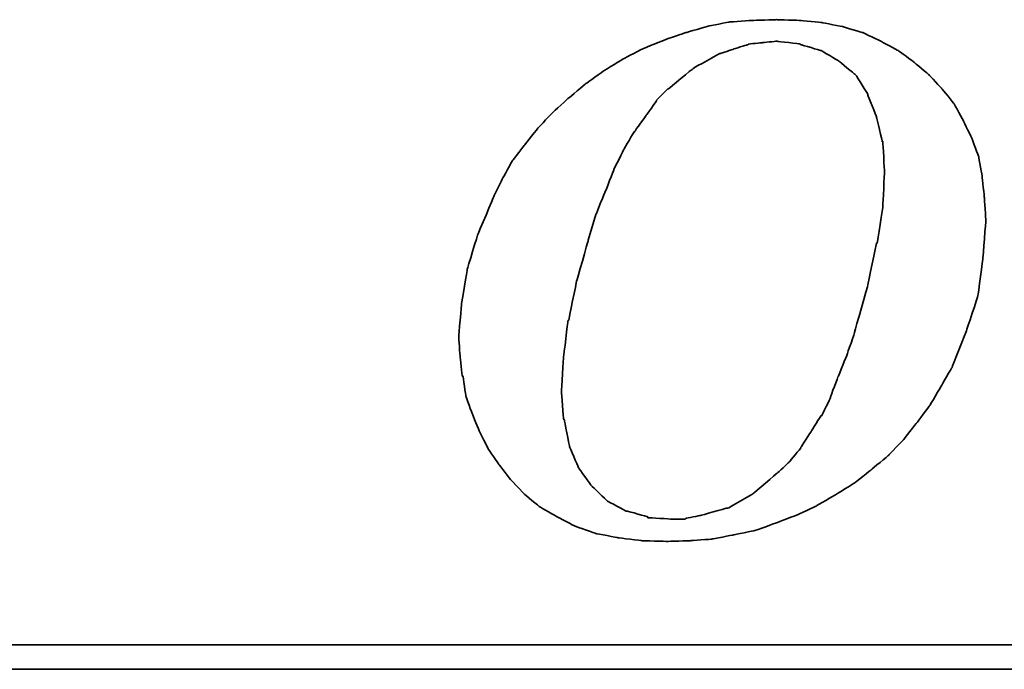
# Model space of a CAD drawing. Header units: millimetres. Extents: x 369 to 638, y 381 to 472.
# Tile 29 of 45: x 572.05 to 575.6, y 412.89 to 415.23. Entities that reach past the tile are written whole.
import ezdxf

# ---------------------------------------------------------------- set-up
doc = ezdxf.new("R2010")
doc.units = ezdxf.units.MM
doc.header["$LTSCALE"] = 0.15
doc.layers.add('DIM', color=4, linetype='CONTINUOUS')
doc.layers.add('layer 1', color=7, linetype='CONTINUOUS')

# ---------------------------------------------------------------- blocks, each defined once
blk = doc.blocks.new('TBI MOTION logo(完整正式版)')
at = {"layer": 'layer 1', "color": 22, "lineweight": 35}
for points, knots in [([(-11.34375, -6.98375), (-11.34375, -6.98375), (-10.91375, -7.43875), (-10.91375, -7.43875), (-10.91375, -7.43875), (-10.91375, -7.43875), (-10.38625, -7.87125), (-10.38625, -7.87125), (-10.38625, -7.87125), (-10.38625, -7.87125), (-9.81125, -8.20375), (-9.81125, -8.20375), (-9.81125, -8.20375), (-9.81125, -8.20375), (-9.21125, -8.51875), (-9.21125, -8.51875), (-9.21125, -8.51875), (-9.21125, -8.51875), (-8.51625, -8.75875), (-8.51625, -8.75875), (-8.51625, -8.75875), (-8.51625, -8.75875), (-7.77125, -8.90375), (-7.77125, -8.90375), (-7.77125, -8.90375), (-7.77125, -8.90375), (-6.97875, -8.99875), (-6.97875, -8.99875), (-6.97875, -8.99875), (-6.97875, -8.99875), (-6.14125, -9.02375), (-6.14125, -9.02375), (-6.14125, -9.02375), (-6.14125, -9.02375), (-5.37125, -8.99875), (-5.37125, -8.99875), (-5.37125, -8.99875), (-5.37125, -8.99875), (-4.65375, -8.94875), (-4.65375, -8.94875), (-4.65375, -8.94875), (-4.65375, -8.94875), (-3.93375, -8.80625), (-3.93375, -8.80625), (-3.93375, -8.80625), (-3.93375, -8.80625), (-3.21375, -8.66375), (-3.21375, -8.66375), (-3.21375, -8.66375), (-3.21375, -8.66375), (-2.49375, -8.39875), (-2.49375, -8.39875), (-2.49375, -8.39875), (-2.49375, -8.39875), (-1.79875, -8.13375), (-1.79875, -8.13375), (-1.79875, -8.13375), (-1.79875, -8.13375), (-1.17375, -7.84375), (-1.17375, -7.84375), (-1.17375, -7.84375), (-1.17375, -7.84375), (-0.52375, -7.46375), (-0.52375, -7.46375), (-0.52375, -7.46375), (-0.52375, -7.46375), (0.10124, -7.07875), (0.10124, -7.07875), (0.10124, -7.07875), (0.10124, -7.07875), (0.67625, -6.62375), (0.67625, -6.62375), (0.67625, -6.62375), (0.67625, -6.62375), (1.24874, -6.14375), (1.24874, -6.14375), (1.24874, -6.14375), (1.24874, -6.14375), (1.72874, -5.64125), (1.72874, -5.64125), (1.72874, -5.64125), (1.72874, -5.64125), (2.18624, -5.06375), (2.18624, -5.06375), (2.18624, -5.06375), (2.18624, -5.06375), (2.61625, -4.48874), (2.61625, -4.48874), (2.61625, -4.48874), (2.61625, -4.48874), (3.00125, -3.83874), (3.00125, -3.83874), (3.00125, -3.83874), (3.00125, -3.83874), (3.36124, -3.21374), (3.36124, -3.21374), (3.36124, -3.21374), (3.36124, -3.21374), (3.84374, -1.99125), (3.84374, -1.99125), (3.84374, -1.99125), (3.84374, -1.99125), (4.22625, -0.81875), (4.22625, -0.81875), (4.22625, -0.81875), (4.22625, -0.81875), (4.39125, 0.45624), (4.39125, 0.45624), (4.39125, 0.45624), (4.39125, 0.45624), (4.48874, 1.70124), (4.48874, 1.70124), (4.48874, 1.70124), (4.48874, 1.70124), (4.43874, 2.44625), (4.43874, 2.44625), (4.43874, 2.44625), (4.43874, 2.44625), (4.36874, 3.14125), (4.36874, 3.14125), (4.36874, 3.14125), (4.36874, 3.14125), (4.25125, 3.81125), (4.25125, 3.81125), (4.25125, 3.81125), (4.25125, 3.81125), (4.03124, 4.41125), (4.03124, 4.41125), (4.03124, 4.41125), (4.03124, 4.41125), (3.74374, 5.01125), (3.74374, 5.01125), (3.74374, 5.01125), (3.74374, 5.01125), (3.43124, 5.58875), (3.43124, 5.58875), (3.43124, 5.58875), (3.43124, 5.58875), (3.02625, 6.09125), (3.02625, 6.09125), (3.02625, 6.09125), (3.02625, 6.09125), (2.59374, 6.54875), (2.59374, 6.54875), (2.59374, 6.54875), (2.59374, 6.54875), (2.09124, 6.98125), (2.09124, 6.98125), (2.09124, 6.98125), (2.09124, 6.98125), (1.56124, 7.36625), (1.56124, 7.36625), (1.56124, 7.36625), (1.56124, 7.36625), (0.98624, 7.67625), (0.98624, 7.67625), (0.98624, 7.67625), (0.98624, 7.67625), (0.38624, 7.96375), (0.38624, 7.96375), (0.38624, 7.96375), (0.38624, 7.96375), (-0.25875, 8.15625), (-0.25875, 8.15625), (-0.25875, 8.15625), (-0.25875, 8.15625), (-0.98125, 8.30125), (-0.98125, 8.30125), (-0.98125, 8.30125), (-0.98125, 8.30125), (-1.70124, 8.37125), (-1.70124, 8.37125), (-1.70124, 8.37125), (-1.70124, 8.37125), (-2.49375, 8.39624), (-2.49375, 8.39624), (-2.49375, 8.39624), (-2.49375, 8.39624), (-3.28625, 8.37125), (-3.28625, 8.37125), (-3.28625, 8.37125), (-3.28625, 8.37125), (-4.05125, 8.32125), (-4.05125, 8.32125), (-4.05125, 8.32125), (-4.05125, 8.32125), (-4.77375, 8.18125), (-4.77375, 8.18125), (-4.77375, 8.18125), (-4.77375, 8.18125), (-5.51625, 7.96375), (-5.51625, 7.96375), (-5.51625, 7.96375), (-5.51625, 7.96375), (-6.21125, 7.72625), (-6.21125, 7.72625), (-6.21125, 7.72625), (-6.21125, 7.72625), (-6.92875, 7.43625), (-6.92875, 7.43625), (-6.92875, 7.43625), (-6.92875, 7.43625), (-7.57875, 7.10125), (-7.57875, 7.10125), (-7.57875, 7.10125), (-7.57875, 7.10125), (-8.24875, 6.69125), (-8.24875, 6.69125), (-8.24875, 6.69125), (-8.24875, 6.69125), (-8.84875, 6.26125), (-8.84875, 6.26125), (-8.84875, 6.26125), (-8.84875, 6.26125), (-9.42625, 5.78125), (-9.42625, 5.78125), (-9.42625, 5.78125), (-9.42625, 5.78125), (-9.95375, 5.30125), (-9.95375, 5.30125), (-9.95375, 5.30125), (-9.95375, 5.30125), (-10.43375, 4.79624), (-10.43375, 4.79624), (-10.43375, 4.79624), (-10.43375, 4.79624), (-10.88875, 4.22125), (-10.88875, 4.22125), (-10.88875, 4.22125), (-10.88875, 4.22125), (-11.29875, 3.69375), (-11.29875, 3.69375), (-11.29875, 3.69375), (-11.29875, 3.69375), (-11.63375, 3.09125), (-11.63375, 3.09125), (-11.63375, 3.09125), (-11.63375, 3.09125), (-11.91875, 2.49625), (-11.91875, 2.49625), (-11.91875, 2.49625), (-11.91875, 2.49625), (-12.44875, 1.24625), (-12.44875, 1.24625), (-12.44875, 1.24625), (-12.44875, 1.24625), (-12.80875, 0.06874), (-12.80875, 0.06874), (-12.80875, 0.06874), (-12.80875, 0.06874), (-12.99875, -1.07875), (-12.99875, -1.07875), (-12.99875, -1.07875), (-12.99875, -1.07875), (-13.09375, -2.18375), (-13.09375, -2.18375), (-13.09375, -2.18375), (-13.09375, -2.18375), (-13.04875, -2.85375), (-13.04875, -2.85375), (-13.04875, -2.85375), (-13.04875, -2.85375), (-12.97375, -3.50375), (-12.97375, -3.50375), (-12.97375, -3.50375), (-12.97375, -3.50375), (-12.95375, -3.50375), (-12.95375, -3.50375), (-12.95375, -3.50375), (-12.95375, -3.50375), (-12.85375, -4.17375), (-12.85375, -4.17375), (-12.85375, -4.17375), (-12.85375, -4.17375), (-12.63875, -4.77624), (-12.63875, -4.77624), (-12.63875, -4.77624), (-12.63875, -4.77624), (-12.39875, -5.35125), (-12.39875, -5.35125), (-12.39875, -5.35125), (-12.39875, -5.35125), (-12.11375, -5.92875), (-12.11375, -5.92875), (-12.11375, -5.92875), (-12.11375, -5.92875), (-11.75375, -6.45375), (-11.75375, -6.45375), (-11.75375, -6.45375), (-11.75375, -6.45375), (-11.34375, -6.98375), (-11.34375, -6.98375)], [0, 0, 0, 0, 0.01369863, 0.01369863, 0.01369863, 0.01369864, 0.02739726, 0.02739726, 0.02739726, 0.02739727, 0.04109589, 0.04109589, 0.04109589, 0.0410959, 0.05479452, 0.05479452, 0.05479452, 0.05479453, 0.06849315, 0.06849315, 0.06849315, 0.06849316, 0.08219178, 0.08219178, 0.08219178, 0.08219179, 0.09589041, 0.09589041, 0.09589041, 0.09589042, 0.10958904, 0.10958904, 0.10958904, 0.10958905, 0.12328767, 0.12328767, 0.12328767, 0.12328768, 0.1369863, 0.1369863, 0.1369863, 0.13698631, 0.15068493, 0.15068493, 0.15068493, 0.15068494, 0.16438356, 0.16438356, 0.16438356, 0.16438357, 0.17808219, 0.17808219, 0.17808219, 0.1780822, 0.19178082, 0.19178082, 0.19178082, 0.19178083, 0.20547945, 0.20547945, 0.20547945, 0.20547946, 0.21917808, 0.21917808, 0.21917808, 0.21917809, 0.23287671, 0.23287671, 0.23287671, 0.23287672, 0.24657534, 0.24657534, 0.24657534, 0.24657535, 0.26027397, 0.26027397, 0.26027397, 0.26027398, 0.2739726, 0.2739726, 0.2739726, 0.27397261, 0.28767123, 0.28767123, 0.28767123, 0.28767124, 0.30136986, 0.30136986, 0.30136986, 0.30136987, 0.31506849, 0.31506849, 0.31506849, 0.3150685, 0.32876712, 0.32876712, 0.32876712, 0.32876713, 0.34246575, 0.34246575, 0.34246575, 0.34246576, 0.35616438, 0.35616438, 0.35616438, 0.35616439, 0.36986301, 0.36986301, 0.36986301, 0.36986302, 0.38356164, 0.38356164, 0.38356164, 0.38356165, 0.39726027, 0.39726027, 0.39726027, 0.39726028, 0.4109589, 0.4109589, 0.4109589, 0.41095891, 0.42465753, 0.42465753, 0.42465753, 0.42465754, 0.43835616, 0.43835616, 0.43835616, 0.43835617, 0.45205479, 0.45205479, 0.45205479, 0.4520548, 0.46575342, 0.46575342, 0.46575342, 0.46575343, 0.47945205, 0.47945205, 0.47945205, 0.47945206, 0.49315068, 0.49315068, 0.49315068, 0.49315069, 0.50684932, 0.50684932, 0.50684932, 0.50684933, 0.52054795, 0.52054795, 0.52054795, 0.52054796, 0.53424658, 0.53424658, 0.53424658, 0.53424659, 0.54794521, 0.54794521, 0.54794521, 0.54794522, 0.56164384, 0.56164384, 0.56164384, 0.56164385, 0.57534247, 0.57534247, 0.57534247, 0.57534248, 0.5890411, 0.5890411, 0.5890411, 0.58904111, 0.60273973, 0.60273973, 0.60273973, 0.60273974, 0.61643836, 0.61643836, 0.61643836, 0.61643837, 0.63013699, 0.63013699, 0.63013699, 0.630137, 0.64383562, 0.64383562, 0.64383562, 0.64383563, 0.65753425, 0.65753425, 0.65753425, 0.65753426, 0.67123288, 0.67123288, 0.67123288, 0.67123289, 0.68493151, 0.68493151, 0.68493151, 0.68493152, 0.69863014, 0.69863014, 0.69863014, 0.69863015, 0.71232877, 0.71232877, 0.71232877, 0.71232878, 0.7260274, 0.7260274, 0.7260274, 0.72602741, 0.73972603, 0.73972603, 0.73972603, 0.73972604, 0.75342466, 0.75342466, 0.75342466, 0.75342467, 0.76712329, 0.76712329, 0.76712329, 0.7671233, 0.78082192, 0.78082192, 0.78082192, 0.78082193, 0.79452055, 0.79452055, 0.79452055, 0.79452056, 0.80821918, 0.80821918, 0.80821918, 0.80821919, 0.82191781, 0.82191781, 0.82191781, 0.82191782, 0.83561644, 0.83561644, 0.83561644, 0.83561645, 0.84931507, 0.84931507, 0.84931507, 0.84931508, 0.8630137, 0.8630137, 0.8630137, 0.86301371, 0.87671233, 0.87671233, 0.87671233, 0.87671234, 0.89041096, 0.89041096, 0.89041096, 0.89041097, 0.90410959, 0.90410959, 0.90410959, 0.9041096, 0.91780822, 0.91780822, 0.91780822, 0.91780823, 0.93150685, 0.93150685, 0.93150685, 0.93150686, 0.94520548, 0.94520548, 0.94520548, 0.94520549, 0.95890411, 0.95890411, 0.95890411, 0.95890412, 0.97260274, 0.97260274, 0.97260274, 0.97260275, 0.98630137, 0.98630137, 0.98630137, 0.98630138, 1, 1, 1, 1]), ([(-8.77875, 1.03124), (-8.77875, 1.03124), (-8.51625, 1.89625), (-8.51625, 1.89625), (-8.51625, 1.89625), (-8.51625, 1.89625), (-8.20375, 2.66375), (-8.20375, 2.66375), (-8.20375, 2.66375), (-8.20375, 2.66375), (-7.91625, 3.38125), (-7.91625, 3.38125), (-7.91625, 3.38125), (-7.91625, 3.38125), (-7.91625, 3.40624), (-7.91625, 3.40624), (-7.91625, 3.40624), (-7.91625, 3.40624), (-7.57875, 4.07624), (-7.57875, 4.07624), (-7.57875, 4.07624), (-7.57875, 4.07624), (-7.24375, 4.65125), (-7.24375, 4.65125), (-7.24375, 4.65125), (-7.24375, 4.65125), (-7.21875, 4.65125), (-7.21875, 4.65125), (-7.21875, 4.65125), (-7.21875, 4.65125), (-7.21875, 4.67624), (-7.21875, 4.67624), (-7.21875, 4.67624), (-7.21875, 4.67624), (-6.83625, 5.20375), (-6.83625, 5.20375), (-6.83625, 5.20375), (-6.83625, 5.20375), (-6.49875, 5.68625), (-6.49875, 5.68625), (-6.49875, 5.68625), (-6.49875, 5.68625), (-6.49875, 5.70625), (-6.49875, 5.70625), (-6.49875, 5.70625), (-6.49875, 5.70625), (-6.11625, 6.09125), (-6.11625, 6.09125), (-6.11625, 6.09125), (-6.11625, 6.09125), (-6.09125, 6.09125), (-6.09125, 6.09125), (-6.09125, 6.09125), (-6.09125, 6.09125), (-5.27375, 6.76625), (-5.27375, 6.76625), (-5.27375, 6.76625), (-5.27375, 6.76625), (-5.24875, 6.76625), (-5.24875, 6.76625), (-5.24875, 6.76625), (-5.24875, 6.76625), (-5.24875, 6.78625), (-5.24875, 6.78625), (-5.24875, 6.78625), (-5.24875, 6.78625), (-4.38875, 7.26624), (-4.38875, 7.26624), (-4.38875, 7.26624), (-4.38875, 7.26624), (-4.36125, 7.26624), (-4.36125, 7.26624), (-4.36125, 7.26624), (-4.36125, 7.26624), (-3.93375, 7.41125), (-3.93375, 7.41125), (-3.93375, 7.41125), (-3.93375, 7.41125), (-3.47375, 7.55625), (-3.47375, 7.55625), (-3.47375, 7.55625), (-3.47375, 7.55625), (-3.45375, 7.55625), (-3.45375, 7.55625), (-3.45375, 7.55625), (-3.45375, 7.55625), (-3.42875, 7.58124), (-3.42875, 7.58124), (-3.42875, 7.58124), (-3.42875, 7.58124), (-2.97375, 7.62625), (-2.97375, 7.62625), (-2.97375, 7.62625), (-2.97375, 7.62625), (-2.49375, 7.67625), (-2.49375, 7.67625), (-2.49375, 7.67625), (-2.49375, 7.67625), (-2.46875, 7.67625), (-2.46875, 7.67625), (-2.46875, 7.67625), (-2.46875, 7.67625), (-1.70124, 7.58124), (-1.70124, 7.58124), (-1.70124, 7.58124), (-1.70124, 7.58124), (-1.67875, 7.55625), (-1.67875, 7.55625), (-1.67875, 7.55625), (-1.67875, 7.55625), (-1.65375, 7.55625), (-1.65375, 7.55625), (-1.65375, 7.55625), (-1.65375, 7.55625), (-1.03125, 7.36625), (-1.03125, 7.36625), (-1.03125, 7.36625), (-1.03125, 7.36625), (-1.00625, 7.36625), (-1.00625, 7.36625), (-1.00625, 7.36625), (-1.00625, 7.36625), (-0.43124, 7.02624), (-0.43124, 7.02624), (-0.43124, 7.02624), (-0.43124, 7.02624), (-0.40625, 7.00624), (-0.40625, 7.00624), (-0.40625, 7.00624), (-0.40625, 7.00624), (0.12124, 6.57124), (0.12124, 6.57124), (0.12124, 6.57124), (0.12124, 6.57124), (0.14624, 6.54875), (0.14624, 6.54875), (0.14624, 6.54875), (0.14624, 6.54875), (0.17124, 6.52375), (0.17124, 6.52375), (0.17124, 6.52375), (0.17124, 6.52375), (0.55625, 5.89875), (0.55625, 5.89875), (0.55625, 5.89875), (0.55625, 5.89875), (0.55625, 5.87625), (0.55625, 5.87625), (0.55625, 5.87625), (0.55625, 5.87625), (0.84124, 5.15625), (0.84124, 5.15625), (0.84124, 5.15625), (0.84124, 5.15625), (0.84124, 5.13125), (0.84124, 5.13125), (0.84124, 5.13125), (0.84124, 5.13125), (1.03624, 4.31875), (1.03624, 4.31875), (1.03624, 4.31875), (1.03624, 4.31875), (1.05624, 4.31875), (1.05624, 4.31875), (1.05624, 4.31875), (1.05624, 4.31875), (1.05624, 4.29125), (1.05624, 4.29125), (1.05624, 4.29125), (1.05624, 4.29125), (1.10625, 3.33125), (1.10625, 3.33125), (1.10625, 3.33125), (1.10625, 3.33125), (1.10625, 3.30875), (1.10625, 3.30875), (1.10625, 3.30875), (1.10625, 3.30875), (1.05624, 2.20624), (1.05624, 2.20624), (1.05624, 2.20624), (1.05624, 2.20624), (1.05624, 2.18124), (1.05624, 2.18124), (1.05624, 2.18124), (1.05624, 2.18124), (0.86624, 0.93624), (0.86624, 0.93624), (0.86624, 0.93624), (0.86624, 0.93624), (0.84124, 0.93624), (0.84124, 0.93624), (0.84124, 0.93624), (0.84124, 0.93624), (0.55625, -0.45874), (0.55625, -0.45874), (0.55625, -0.45874), (0.55625, -0.45874), (0.12124, -1.99125), (0.12124, -1.99125), (0.12124, -1.99125), (0.12124, -1.99125), (0.12124, -2.01874), (0.12124, -2.01874), (0.12124, -2.01874), (0.12124, -2.01874), (-0.13874, -2.78375), (-0.13874, -2.78375), (-0.13874, -2.78375), (-0.13874, -2.78375), (-0.43124, -3.50375), (-0.43124, -3.50375), (-0.43124, -3.50375), (-0.43124, -3.50375), (-0.69375, -4.19875), (-0.69375, -4.19875), (-0.69375, -4.19875), (-0.69375, -4.19875), (-0.69375, -4.22375), (-0.69375, -4.22375), (-0.69375, -4.22375), (-0.69375, -4.22375), (-0.98125, -4.82374), (-0.98125, -4.82374), (-0.98125, -4.82374), (-0.98125, -4.82374), (-1.00625, -4.82374), (-1.00625, -4.82374), (-1.00625, -4.82374), (-1.00625, -4.82374), (-1.33875, -5.35125), (-1.33875, -5.35125), (-1.33875, -5.35125), (-1.33875, -5.35125), (-1.67875, -5.87875), (-1.67875, -5.87875), (-1.67875, -5.87875), (-1.67875, -5.87875), (-1.67875, -5.90375), (-1.67875, -5.90375), (-1.67875, -5.90375), (-1.67875, -5.90375), (-2.05875, -6.35875), (-2.05875, -6.35875), (-2.05875, -6.35875), (-2.05875, -6.35875), (-2.08375, -6.38375), (-2.08375, -6.38375), (-2.08375, -6.38375), (-2.08375, -6.38375), (-2.46875, -6.74375), (-2.46875, -6.74375), (-2.46875, -6.74375), (-2.46875, -6.74375), (-3.25875, -7.41625), (-3.25875, -7.41625), (-3.25875, -7.41625), (-3.25875, -7.41625), (-3.28625, -7.43875), (-3.28625, -7.43875), (-3.28625, -7.43875), (-3.28625, -7.43875), (-4.12375, -7.91875), (-4.12375, -7.91875), (-4.12375, -7.91875), (-4.12375, -7.91875), (-4.14875, -7.91875), (-4.14875, -7.91875), (-4.14875, -7.91875), (-4.14875, -7.91875), (-4.17125, -7.91875), (-4.17125, -7.91875), (-4.17125, -7.91875), (-4.17125, -7.91875), (-5.03375, -8.15875), (-5.03375, -8.15875), (-5.03375, -8.15875), (-5.03375, -8.15875), (-5.51625, -8.25625), (-5.51625, -8.25625), (-5.51625, -8.25625), (-5.51625, -8.25625), (-5.54125, -8.27875), (-5.54125, -8.27875), (-5.54125, -8.27875), (-5.54125, -8.27875), (-5.56375, -8.27875), (-5.56375, -8.27875), (-5.56375, -8.27875), (-5.56375, -8.27875), (-5.99625, -8.27875), (-5.99625, -8.27875), (-5.99625, -8.27875), (-5.99625, -8.27875), (-6.76375, -8.23125), (-6.76375, -8.23125), (-6.76375, -8.23125), (-6.76375, -8.23125), (-6.78875, -8.23125), (-6.78875, -8.23125), (-6.78875, -8.23125), (-6.78875, -8.23125), (-6.78875, -8.20375), (-6.78875, -8.20375), (-6.78875, -8.20375), (-6.78875, -8.20375), (-7.45875, -8.01375), (-7.45875, -8.01375), (-7.45875, -8.01375), (-7.45875, -8.01375), (-7.48375, -8.01375), (-7.48375, -8.01375), (-7.48375, -8.01375), (-7.48375, -8.01375), (-7.50875, -8.01375), (-7.50875, -8.01375), (-7.50875, -8.01375), (-7.50875, -8.01375), (-8.13125, -7.67875), (-8.13125, -7.67875), (-8.13125, -7.67875), (-8.13125, -7.67875), (-8.15625, -7.65375), (-8.15625, -7.65375), (-8.15625, -7.65375), (-8.15625, -7.65375), (-8.65875, -7.17375), (-8.65875, -7.17375), (-8.65875, -7.17375), (-8.65875, -7.17375), (-8.68375, -7.14875), (-8.68375, -7.14875), (-8.68375, -7.14875), (-8.68375, -7.14875), (-9.08875, -6.57375), (-9.08875, -6.57375), (-9.08875, -6.57375), (-9.08875, -6.57375), (-9.11375, -6.54875), (-9.11375, -6.54875), (-9.11375, -6.54875), (-9.11375, -6.54875), (-9.11375, -6.52875), (-9.11375, -6.52875), (-9.11375, -6.52875), (-9.11375, -6.52875), (-9.40375, -5.85375), (-9.40375, -5.85375), (-9.40375, -5.85375), (-9.40375, -5.85375), (-9.40375, -5.82875), (-9.40375, -5.82875), (-9.40375, -5.82875), (-9.40375, -5.82875), (-9.56875, -4.96875), (-9.56875, -4.96875), (-9.56875, -4.96875), (-9.56875, -4.96875), (-9.59375, -4.94375), (-9.59375, -4.94375), (-9.59375, -4.94375), (-9.59375, -4.94375), (-9.66375, -4.03375), (-9.66375, -4.03375), (-9.66375, -4.03375), (-9.66375, -4.03375), (-9.66375, -4.00875), (-9.66375, -4.00875), (-9.66375, -4.00875), (-9.66375, -4.00875), (-9.59375, -2.85375), (-9.59375, -2.85375), (-9.59375, -2.85375), (-9.59375, -2.85375), (-9.45125, -1.65875), (-9.45125, -1.65875), (-9.45125, -1.65875), (-9.45125, -1.65875), (-9.42625, -1.63375), (-9.42625, -1.63375), (-9.42625, -1.63375), (-9.42625, -1.63375), (-9.16125, -0.33875), (-9.16125, -0.33875), (-9.16125, -0.33875), (-9.16125, -0.33875), (-8.77875, 1.00624), (-8.77875, 1.00624), (-8.77875, 1.00624), (-8.77875, 1.00624), (-8.77875, 1.03124), (-8.77875, 1.03124)], [0, 0, 0, 0, 0.01020408, 0.01020408, 0.01020408, 0.01020409, 0.02040816, 0.02040816, 0.02040816, 0.02040817, 0.03061224, 0.03061224, 0.03061224, 0.03061225, 0.04081633, 0.04081633, 0.04081633, 0.04081634, 0.05102041, 0.05102041, 0.05102041, 0.05102042, 0.06122449, 0.06122449, 0.06122449, 0.0612245, 0.07142857, 0.07142857, 0.07142857, 0.07142858, 0.08163265, 0.08163265, 0.08163265, 0.08163266, 0.09183673, 0.09183673, 0.09183673, 0.09183674, 0.10204082, 0.10204082, 0.10204082, 0.10204083, 0.1122449, 0.1122449, 0.1122449, 0.11224491, 0.12244898, 0.12244898, 0.12244898, 0.12244899, 0.13265306, 0.13265306, 0.13265306, 0.13265307, 0.14285714, 0.14285714, 0.14285714, 0.14285715, 0.15306122, 0.15306122, 0.15306122, 0.15306123, 0.16326531, 0.16326531, 0.16326531, 0.16326532, 0.17346939, 0.17346939, 0.17346939, 0.1734694, 0.18367347, 0.18367347, 0.18367347, 0.18367348, 0.19387755, 0.19387755, 0.19387755, 0.19387756, 0.20408163, 0.20408163, 0.20408163, 0.20408164, 0.21428571, 0.21428571, 0.21428571, 0.21428572, 0.2244898, 0.2244898, 0.2244898, 0.22448981, 0.23469388, 0.23469388, 0.23469388, 0.23469389, 0.24489796, 0.24489796, 0.24489796, 0.24489797, 0.25510204, 0.25510204, 0.25510204, 0.25510205, 0.26530612, 0.26530612, 0.26530612, 0.26530613, 0.2755102, 0.2755102, 0.2755102, 0.27551021, 0.28571429, 0.28571429, 0.28571429, 0.2857143, 0.29591837, 0.29591837, 0.29591837, 0.29591838, 0.30612245, 0.30612245, 0.30612245, 0.30612246, 0.31632653, 0.31632653, 0.31632653, 0.31632654, 0.32653061, 0.32653061, 0.32653061, 0.32653062, 0.33673469, 0.33673469, 0.33673469, 0.3367347, 0.34693878, 0.34693878, 0.34693878, 0.34693879, 0.35714286, 0.35714286, 0.35714286, 0.35714287, 0.36734694, 0.36734694, 0.36734694, 0.36734695, 0.37755102, 0.37755102, 0.37755102, 0.37755103, 0.3877551, 0.3877551, 0.3877551, 0.38775511, 0.39795918, 0.39795918, 0.39795918, 0.39795919, 0.40816327, 0.40816327, 0.40816327, 0.40816328, 0.41836735, 0.41836735, 0.41836735, 0.41836736, 0.42857143, 0.42857143, 0.42857143, 0.42857144, 0.43877551, 0.43877551, 0.43877551, 0.43877552, 0.44897959, 0.44897959, 0.44897959, 0.4489796, 0.45918367, 0.45918367, 0.45918367, 0.45918368, 0.46938776, 0.46938776, 0.46938776, 0.46938777, 0.47959184, 0.47959184, 0.47959184, 0.47959185, 0.48979592, 0.48979592, 0.48979592, 0.48979593, 0.5, 0.5, 0.5, 0.50000001, 0.51020408, 0.51020408, 0.51020408, 0.51020409, 0.52040816, 0.52040816, 0.52040816, 0.52040817, 0.53061224, 0.53061224, 0.53061224, 0.53061225, 0.54081633, 0.54081633, 0.54081633, 0.54081634, 0.55102041, 0.55102041, 0.55102041, 0.55102042, 0.56122449, 0.56122449, 0.56122449, 0.5612245, 0.57142857, 0.57142857, 0.57142857, 0.57142858, 0.58163265, 0.58163265, 0.58163265, 0.58163266, 0.59183673, 0.59183673, 0.59183673, 0.59183674, 0.60204082, 0.60204082, 0.60204082, 0.60204083, 0.6122449, 0.6122449, 0.6122449, 0.61224491, 0.62244898, 0.62244898, 0.62244898, 0.62244899, 0.63265306, 0.63265306, 0.63265306, 0.63265307, 0.64285714, 0.64285714, 0.64285714, 0.64285715, 0.65306122, 0.65306122, 0.65306122, 0.65306123, 0.66326531, 0.66326531, 0.66326531, 0.66326532, 0.67346939, 0.67346939, 0.67346939, 0.6734694, 0.68367347, 0.68367347, 0.68367347, 0.68367348, 0.69387755, 0.69387755, 0.69387755, 0.69387756, 0.70408163, 0.70408163, 0.70408163, 0.70408164, 0.71428571, 0.71428571, 0.71428571, 0.71428572, 0.7244898, 0.7244898, 0.7244898, 0.72448981, 0.73469388, 0.73469388, 0.73469388, 0.73469389, 0.74489796, 0.74489796, 0.74489796, 0.74489797, 0.75510204, 0.75510204, 0.75510204, 0.75510205, 0.76530612, 0.76530612, 0.76530612, 0.76530613, 0.7755102, 0.7755102, 0.7755102, 0.77551021, 0.78571429, 0.78571429, 0.78571429, 0.7857143, 0.79591837, 0.79591837, 0.79591837, 0.79591838, 0.80612245, 0.80612245, 0.80612245, 0.80612246, 0.81632653, 0.81632653, 0.81632653, 0.81632654, 0.82653061, 0.82653061, 0.82653061, 0.82653062, 0.83673469, 0.83673469, 0.83673469, 0.8367347, 0.84693878, 0.84693878, 0.84693878, 0.84693879, 0.85714286, 0.85714286, 0.85714286, 0.85714287, 0.86734694, 0.86734694, 0.86734694, 0.86734695, 0.87755102, 0.87755102, 0.87755102, 0.87755103, 0.8877551, 0.8877551, 0.8877551, 0.88775511, 0.89795918, 0.89795918, 0.89795918, 0.89795919, 0.90816327, 0.90816327, 0.90816327, 0.90816328, 0.91836735, 0.91836735, 0.91836735, 0.91836736, 0.92857143, 0.92857143, 0.92857143, 0.92857144, 0.93877551, 0.93877551, 0.93877551, 0.93877552, 0.94897959, 0.94897959, 0.94897959, 0.9489796, 0.95918367, 0.95918367, 0.95918367, 0.95918368, 0.96938776, 0.96938776, 0.96938776, 0.96938777, 0.97959184, 0.97959184, 0.97959184, 0.97959185, 0.98979592, 0.98979592, 0.98979592, 0.98979593, 1, 1, 1, 1]), ([(75.90875, -9.47875), (75.90875, -9.47875), (75.90875, -12.28625), (75.90875, -12.28625), (75.90875, -12.28625), (75.90875, -12.28625), (75.90875, -12.47875), (75.90875, -12.47875), (75.90875, -12.47875), (75.90875, -12.47875), (75.71625, -12.47875), (75.71625, -12.47875), (75.71625, -12.47875), (75.71625, -12.47875), (-88.32875, -12.47875), (-88.32875, -12.47875), (-88.32875, -12.47875), (-88.32875, -12.47875), (-88.32875, -13.29375), (-88.32875, -13.29375), (-88.32875, -13.29375), (-88.32875, -13.29375), (82.89125, -13.29375), (82.89125, -13.29375), (82.89125, -13.29375), (82.89125, -13.29375), (75.90875, -9.47875), (75.90875, -9.47875)], [0, 0, 0, 0, 0.14285714, 0.14285714, 0.14285714, 0.14285715, 0.28571429, 0.28571429, 0.28571429, 0.2857143, 0.42857143, 0.42857143, 0.42857143, 0.42857144, 0.57142857, 0.57142857, 0.57142857, 0.57142858, 0.71428571, 0.71428571, 0.71428571, 0.71428572, 0.85714286, 0.85714286, 0.85714286, 0.85714287, 1, 1, 1, 1])]:
    blk.add_open_spline(points, degree=3, knots=knots, dxfattribs=at)

msp = doc.modelspace()

# ---------------------------------------------------------------- block references
at = {"layer": 'DIM', "color": 7, "xscale": 0.1080406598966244, "yscale": 0.1080406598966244, "zscale": 0.1080406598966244}
msp.add_blockref('TBI MOTION logo(完整正式版)', (575.047, 414.3237), dxfattribs=at)

doc.saveas('drawing.dxf')
